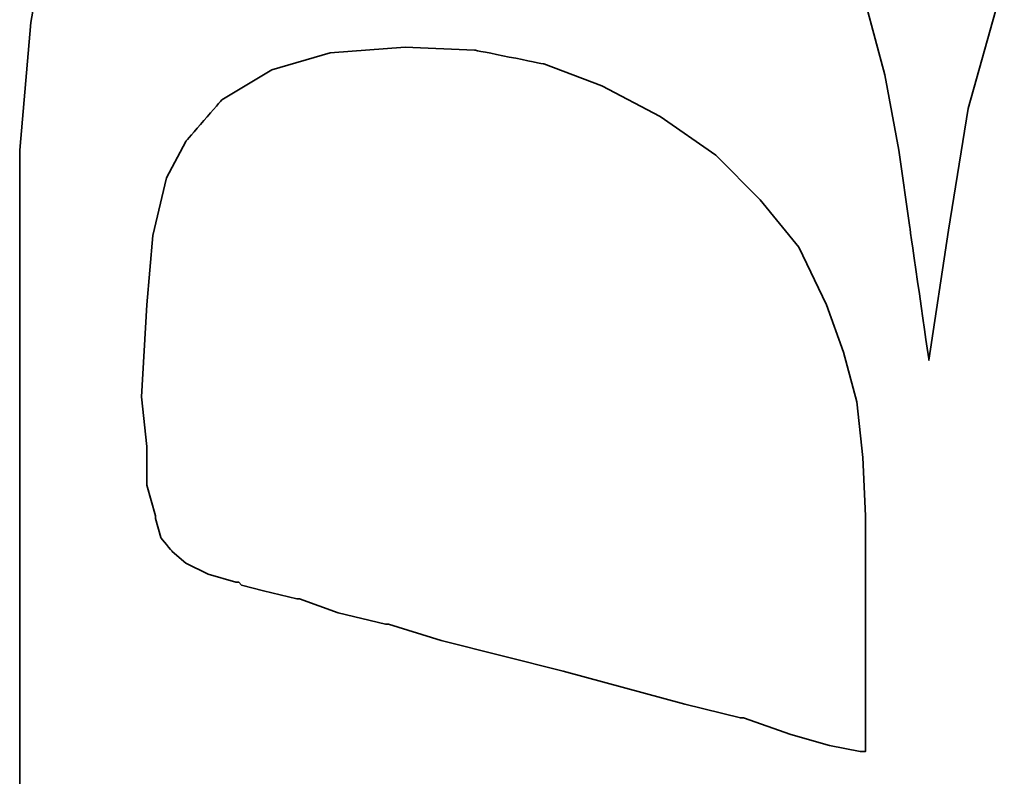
# Model space of a CAD drawing. Header units: millimetres. Extents: x 1479 to 1675, y -1655 to -1555.
# Tile 32 of 55: x 1617.211 to 1618.447, y -1608.606 to -1607.655. Entities that reach past the tile are written whole.
import ezdxf

# ---------------------------------------------------------------- set-up
doc = ezdxf.new("R2010")
doc.units = ezdxf.units.MM
doc.header["$LTSCALE"] = 0.15
doc.layers.add('DIM', color=4, linetype='Continuous')
doc.layers.add('layer 1', color=7, linetype='Continuous')

# ---------------------------------------------------------------- blocks, each defined once
blk = doc.blocks.new('TBI MOTION logo(完整正式版)')
at = {"layer": 'layer 1', "color": 22, "lineweight": 35}
for points, knots in [([(-64.65375, -6.86375), (-64.65375, -6.86375), (-64.84375, -7.29625), (-64.84375, -7.29625), (-64.84375, -7.29625), (-64.84375, -7.29625), (-64.86875, -7.34375), (-64.86875, -7.34375), (-64.86875, -7.34375), (-64.86875, -7.34375), (-64.86875, -7.36875), (-64.86875, -7.36875), (-64.86875, -7.36875), (-64.86875, -7.36875), (-65.15375, -7.65375), (-65.15375, -7.65375), (-65.15375, -7.65375), (-65.15375, -7.65375), (-65.17875, -7.65375), (-65.17875, -7.65375), (-65.17875, -7.65375), (-65.17875, -7.65375), (-65.20375, -7.67875), (-65.20375, -7.67875), (-65.20375, -7.67875), (-65.20375, -7.67875), (-65.58875, -7.87125), (-65.58875, -7.87125), (-65.58875, -7.87125), (-65.58875, -7.87125), (-65.63375, -7.87125), (-65.63375, -7.87125), (-65.63375, -7.87125), (-65.63375, -7.87125), (-65.65875, -7.89375), (-65.65875, -7.89375), (-65.65875, -7.89375), (-65.65875, -7.89375), (-66.09375, -7.94375), (-66.09375, -7.94375), (-66.09375, -7.94375), (-66.09375, -7.94375), (-66.11375, -7.94375), (-66.11375, -7.94375), (-66.11375, -7.94375), (-66.11375, -7.94375), (-66.16375, -7.94375), (-66.16375, -7.94375), (-66.16375, -7.94375), (-66.16375, -7.94375), (-66.30875, -7.94375), (-66.30875, -7.94375), (-66.30875, -7.94375), (-66.30875, -7.94375), (-66.69375, -7.94375), (-66.69375, -7.94375), (-66.69375, -7.94375), (-66.69375, -7.94375), (-67.07375, -7.94375), (-67.07375, -7.94375), (-67.07375, -7.94375), (-67.07375, -7.94375), (-67.12375, -7.94375), (-67.12375, -7.94375), (-67.12375, -7.94375), (-67.12375, -7.94375), (-67.12375, -7.96625), (-67.12375, -7.96625), (-67.12375, -7.96625), (-67.12375, -7.96625), (-67.14875, -7.99125), (-67.14875, -7.99125), (-67.14875, -7.99125), (-67.14875, -7.99125), (-67.24375, -8.34875), (-67.24375, -8.34875), (-67.24375, -8.34875), (-67.24375, -8.34875), (-67.31375, -8.68625), (-67.31375, -8.68625), (-67.31375, -8.68625), (-67.31375, -8.68625), (-67.26875, -8.68625), (-67.26875, -8.68625), (-67.26875, -8.68625), (-67.26875, -8.68625), (-67.07375, -8.68625), (-67.07375, -8.68625), (-67.07375, -8.68625), (-67.07375, -8.68625), (-66.54875, -8.68625), (-66.54875, -8.68625), (-66.54875, -8.68625), (-66.54875, -8.68625), (-65.82625, -8.68625), (-65.82625, -8.68625), (-65.82625, -8.68625), (-65.82625, -8.68625), (-65.01375, -8.68625), (-65.01375, -8.68625), (-65.01375, -8.68625), (-65.01375, -8.68625), (-64.05375, -8.68625), (-64.05375, -8.68625), (-64.05375, -8.68625), (-64.05375, -8.68625), (-62.08375, -8.68625), (-62.08375, -8.68625), (-62.08375, -8.68625), (-62.08375, -8.68625), (-60.06875, -8.68625), (-60.06875, -8.68625), (-60.06875, -8.68625), (-60.06875, -8.68625), (-59.10875, -8.68625), (-59.10875, -8.68625), (-59.10875, -8.68625), (-59.10875, -8.68625), (-58.29375, -8.68625), (-58.29375, -8.68625), (-58.29375, -8.68625), (-58.29375, -8.68625), (-57.57375, -8.68625), (-57.57375, -8.68625), (-57.57375, -8.68625), (-57.57375, -8.68625), (-57.04875, -8.68625), (-57.04875, -8.68625), (-57.04875, -8.68625), (-57.04875, -8.68625), (-56.85375, -8.68625), (-56.85375, -8.68625), (-56.85375, -8.68625), (-56.85375, -8.68625), (-56.70875, -8.68625), (-56.70875, -8.68625), (-56.70875, -8.68625), (-56.70875, -8.68625), (-56.61375, -8.68625), (-56.61375, -8.68625), (-56.61375, -8.68625), (-56.61375, -8.68625), (-56.56875, -8.68625), (-56.56875, -8.68625), (-56.56875, -8.68625), (-56.56875, -8.68625), (-55.65375, -8.63875), (-55.65375, -8.63875), (-55.65375, -8.63875), (-55.65375, -8.63875), (-54.76875, -8.51875), (-54.76875, -8.51875), (-54.76875, -8.51875), (-54.76875, -8.51875), (-53.90375, -8.30375), (-53.90375, -8.30375), (-53.90375, -8.30375), (-53.90375, -8.30375), (-53.08875, -8.03875), (-53.08875, -8.03875), (-53.08875, -8.03875), (-53.08875, -8.03875), (-52.34375, -7.65375), (-52.34375, -7.65375), (-52.34375, -7.65375), (-52.34375, -7.65375), (-51.69875, -7.29625), (-51.69875, -7.29625), (-51.69875, -7.29625), (-51.69875, -7.29625), (-51.21875, -6.91125), (-51.21875, -6.91125), (-51.21875, -6.91125), (-51.21875, -6.91125), (-50.83375, -6.50375), (-50.83375, -6.50375), (-50.83375, -6.50375), (-50.83375, -6.50375), (-50.44875, -5.94875), (-50.44875, -5.94875), (-50.44875, -5.94875), (-50.44875, -5.94875), (-50.13875, -5.30375), (-50.13875, -5.30375), (-50.13875, -5.30375), (-50.13875, -5.30375), (-49.99375, -4.65375), (-49.99375, -4.65375), (-49.99375, -4.65375), (-49.99375, -4.65375), (-49.92375, -3.98375), (-49.92375, -3.98375), (-49.92375, -3.98375), (-49.92375, -3.98375), (-49.99375, -3.19374), (-49.99375, -3.19374), (-49.99375, -3.19374), (-49.99375, -3.19374), (-50.23374, -2.44874), (-50.23374, -2.44874), (-50.23374, -2.44874), (-50.23374, -2.44874), (-50.59375, -1.87374), (-50.59375, -1.87374), (-50.59375, -1.87374), (-50.59375, -1.87374), (-51.09875, -1.31874), (-51.09875, -1.31874), (-51.09875, -1.31874), (-51.09875, -1.31874), (-51.74375, -0.81875), (-51.74375, -0.81875), (-51.74375, -0.81875), (-51.74375, -0.81875), (-52.53875, -0.48125), (-52.53875, -0.48125), (-52.53875, -0.48125), (-52.53875, -0.48125), (-53.47375, -0.21875), (-53.47375, -0.21875), (-53.47375, -0.21875), (-53.47375, -0.21875), (-54.52875, -0.04874), (-54.52875, -0.04874), (-54.52875, -0.04874), (-54.52875, -0.04874), (-55.65375, 0.12125), (-55.65375, 0.12125), (-55.65375, 0.12125), (-55.65375, 0.12125), (-54.50375, 0.28624), (-54.50375, 0.28624), (-54.50375, 0.28624), (-54.50375, 0.28624), (-53.83375, 0.38124), (-53.83375, 0.38124), (-53.83375, 0.38124), (-53.83375, 0.38124), (-53.18375, 0.50125), (-53.18375, 0.50125), (-53.18375, 0.50125), (-53.18375, 0.50125), (-52.55875, 0.66874), (-52.55875, 0.66874), (-52.55875, 0.66874), (-52.55875, 0.66874), (-52.03375, 0.86124), (-52.03375, 0.86124), (-52.03375, 0.86124), (-52.03375, 0.86124), (-51.50374, 1.03124), (-51.50374, 1.03124), (-51.50374, 1.03124), (-51.50374, 1.03124), (-51.09875, 1.27125), (-51.09875, 1.27125), (-51.09875, 1.27125), (-51.09875, 1.27125), (-50.71375, 1.48624), (-50.71375, 1.48624), (-50.71375, 1.48624), (-50.71375, 1.48624), (-50.37625, 1.77625), (-50.37625, 1.77625), (-50.37625, 1.77625), (-50.37625, 1.77625), (-49.82375, 2.37625), (-49.82375, 2.37625), (-49.82375, 2.37625), (-49.82375, 2.37625), (-49.41875, 2.99625), (-49.41875, 2.99625), (-49.41875, 2.99625), (-49.41875, 2.99625), (-49.22375, 3.76625), (-49.22375, 3.76625), (-49.22375, 3.76625), (-49.22375, 3.76625), (-49.15375, 4.50874), (-49.15375, 4.50874), (-49.15375, 4.50874), (-49.15375, 4.50874), (-49.20375, 5.25125), (-49.20375, 5.25125), (-49.20375, 5.25125), (-49.20375, 5.25125), (-49.41875, 5.92625), (-49.41875, 5.92625), (-49.41875, 5.92625), (-49.41875, 5.92625), (-49.77875, 6.47625), (-49.77875, 6.47625), (-49.77875, 6.47625), (-49.77875, 6.47625), (-50.33125, 7.02624), (-50.33125, 7.02624), (-50.33125, 7.02624), (-50.33125, 7.02624), (-51.00125, 7.43625), (-51.00125, 7.43625), (-51.00125, 7.43625), (-51.00125, 7.43625), (-51.79375, 7.72625), (-51.79375, 7.72625), (-51.79375, 7.72625), (-51.79375, 7.72625), (-52.72875, 7.89124), (-52.72875, 7.89124), (-52.72875, 7.89124), (-52.72875, 7.89124), (-53.83375, 7.98625), (-53.83375, 7.98625), (-53.83375, 7.98625), (-53.83375, 7.98625), (-53.92875, 7.98625), (-53.92875, 7.98625), (-53.92875, 7.98625), (-53.92875, 7.98625), (-54.26375, 7.98625), (-54.26375, 7.98625), (-54.26375, 7.98625), (-54.26375, 7.98625), (-54.74375, 7.98625), (-54.74375, 7.98625), (-54.74375, 7.98625), (-54.74375, 7.98625), (-55.36875, 7.98625), (-55.36875, 7.98625), (-55.36875, 7.98625), (-55.36875, 7.98625), (-56.13375, 7.98625), (-56.13375, 7.98625), (-56.13375, 7.98625), (-56.13375, 7.98625), (-56.94875, 7.98625), (-56.94875, 7.98625), (-56.94875, 7.98625), (-56.94875, 7.98625), (-58.77625, 7.98625), (-58.77625, 7.98625), (-58.77625, 7.98625), (-58.77625, 7.98625), (-60.59875, 7.98625), (-60.59875, 7.98625), (-60.59875, 7.98625), (-60.59875, 7.98625), (-61.41375, 7.98625), (-61.41375, 7.98625), (-61.41375, 7.98625), (-61.41375, 7.98625), (-62.17875, 7.98625), (-62.17875, 7.98625), (-62.17875, 7.98625), (-62.17875, 7.98625), (-62.80375, 7.98625), (-62.80375, 7.98625), (-62.80375, 7.98625), (-62.80375, 7.98625), (-63.30625, 7.98625), (-63.30625, 7.98625), (-63.30625, 7.98625), (-63.30625, 7.98625), (-63.57375, 7.98625), (-63.57375, 7.98625), (-63.57375, 7.98625), (-63.57375, 7.98625), (-63.57375, 7.96375), (-63.57375, 7.96375), (-63.57375, 7.96375), (-63.57375, 7.96375), (-63.59875, 7.94125), (-63.59875, 7.94125), (-63.59875, 7.94125), (-63.59875, 7.94125), (-63.69375, 7.55625), (-63.69375, 7.55625), (-63.69375, 7.55625), (-63.69375, 7.55625), (-63.76375, 7.24624), (-63.76375, 7.24624), (-63.76375, 7.24624), (-63.76375, 7.24624), (-63.23875, 7.24624), (-63.23875, 7.24624), (-63.23875, 7.24624), (-63.23875, 7.24624), (-62.75875, 7.24624), (-62.75875, 7.24624), (-62.75875, 7.24624), (-62.75875, 7.24624), (-62.61125, 7.24624), (-62.61125, 7.24624), (-62.61125, 7.24624), (-62.61125, 7.24624), (-62.56625, 7.24624), (-62.56625, 7.24624), (-62.56625, 7.24624), (-62.56625, 7.24624), (-62.22875, 7.24624), (-62.22875, 7.24624), (-62.22875, 7.24624), (-62.22875, 7.24624), (-62.20375, 7.24624), (-62.20375, 7.24624), (-62.20375, 7.24624), (-62.20375, 7.24624), (-62.17875, 7.21875), (-62.17875, 7.21875), (-62.17875, 7.21875), (-62.17875, 7.21875), (-61.96375, 7.17125), (-61.96375, 7.17125), (-61.96375, 7.17125), (-61.96375, 7.17125), (-61.72375, 7.12624), (-61.72375, 7.12624), (-61.72375, 7.12624), (-61.72375, 7.12624), (-61.70375, 7.12624), (-61.70375, 7.12624), (-61.70375, 7.12624), (-61.70375, 7.12624), (-61.55875, 7.07624), (-61.55875, 7.07624), (-61.55875, 7.07624), (-61.55875, 7.07624), (-61.50875, 7.07624), (-61.50875, 7.07624), (-61.50875, 7.07624), (-61.50875, 7.07624), (-61.48375, 7.02624), (-61.48375, 7.02624), (-61.48375, 7.02624), (-61.48375, 7.02624), (-61.31875, 6.83375), (-61.31875, 6.83375), (-61.31875, 6.83375), (-61.31875, 6.83375), (-61.29375, 6.81125), (-61.29375, 6.81125), (-61.29375, 6.81125), (-61.29375, 6.81125), (-61.29375, 6.78625), (-61.29375, 6.78625), (-61.29375, 6.78625), (-61.29375, 6.78625), (-61.19875, 6.50124), (-61.19875, 6.50124), (-61.19875, 6.50124), (-61.19875, 6.50124), (-61.17375, 6.45124), (-61.17375, 6.45124), (-61.17375, 6.45124), (-61.17375, 6.45124), (-61.19875, 6.40625), (-61.19875, 6.40625), (-61.19875, 6.40625), (-61.19875, 6.40625), (-61.26875, 5.99624), (-61.26875, 5.99624), (-61.26875, 5.99624), (-61.26875, 5.99624), (-61.26875, 5.85125), (-61.26875, 5.85125), (-61.26875, 5.85125), (-61.26875, 5.85125), (-61.26875, 5.82625), (-61.26875, 5.82625), (-61.26875, 5.82625), (-61.26875, 5.82625), (-61.29375, 5.80625), (-61.29375, 5.80625), (-61.29375, 5.80625), (-61.29375, 5.80625), (-61.34125, 5.66125), (-61.34125, 5.66125), (-61.34125, 5.66125), (-61.34125, 5.66125), (-61.41375, 5.44625), (-61.41375, 5.44625), (-61.41375, 5.44625), (-61.41375, 5.44625), (-61.48375, 5.15625), (-61.48375, 5.15625), (-61.48375, 5.15625), (-61.48375, 5.15625), (-61.58375, 4.82124), (-61.58375, 4.82124), (-61.58375, 4.82124), (-61.58375, 4.82124), (-61.79875, 4.00375), (-61.79875, 4.00375), (-61.79875, 4.00375), (-61.79875, 4.00375), (-62.05875, 2.99625), (-62.05875, 2.99625), (-62.05875, 2.99625), (-62.05875, 2.99625), (-62.34875, 1.91625), (-62.34875, 1.91625), (-62.34875, 1.91625), (-62.34875, 1.91625), (-62.97375, -0.41124), (-62.97375, -0.41124), (-62.97375, -0.41124), (-62.97375, -0.41124), (-63.59875, -2.75875), (-63.59875, -2.75875), (-63.59875, -2.75875), (-63.59875, -2.75875), (-63.88375, -3.86374), (-63.88375, -3.86374), (-63.88375, -3.86374), (-63.88375, -3.86374), (-64.14875, -4.82374), (-64.14875, -4.82374), (-64.14875, -4.82374), (-64.14875, -4.82374), (-64.36375, -5.64125), (-64.36375, -5.64125), (-64.36375, -5.64125), (-64.36375, -5.64125), (-64.43625, -5.97625), (-64.43625, -5.97625), (-64.43625, -5.97625), (-64.43625, -5.97625), (-64.50875, -6.28625), (-64.50875, -6.28625), (-64.50875, -6.28625), (-64.50875, -6.28625), (-64.50875, -6.30875), (-64.50875, -6.30875), (-64.50875, -6.30875), (-64.50875, -6.30875), (-64.57875, -6.50375), (-64.57875, -6.50375), (-64.57875, -6.50375), (-64.57875, -6.50375), (-64.62875, -6.69625), (-64.62875, -6.69625), (-64.62875, -6.69625), (-64.62875, -6.69625), (-64.62875, -6.76875), (-64.62875, -6.76875), (-64.62875, -6.76875), (-64.62875, -6.76875), (-64.62875, -6.81375), (-64.62875, -6.81375), (-64.62875, -6.81375), (-64.62875, -6.81375), (-64.62875, -6.83875), (-64.62875, -6.83875), (-64.62875, -6.83875), (-64.62875, -6.83875), (-64.65375, -6.86375), (-64.65375, -6.86375)], [0, 0, 0, 0, 0.0071942, 0.0071942, 0.0071942, 0.0071943, 0.0143885, 0.0143885, 0.0143885, 0.0143885, 0.0215827, 0.0215827, 0.0215827, 0.0215827, 0.028777, 0.028777, 0.028777, 0.028777, 0.0359712, 0.0359712, 0.0359712, 0.0359712, 0.0431655, 0.0431655, 0.0431655, 0.0431655, 0.0503597, 0.0503597, 0.0503597, 0.0503597, 0.057554, 0.057554, 0.057554, 0.057554, 0.0647482, 0.0647482, 0.0647482, 0.0647482, 0.0719424, 0.0719424, 0.0719424, 0.0719425, 0.0791367, 0.0791367, 0.0791367, 0.0791367, 0.0863309, 0.0863309, 0.0863309, 0.0863309, 0.0935252, 0.0935252, 0.0935252, 0.0935252, 0.1007194, 0.1007194, 0.1007194, 0.1007194, 0.1079137, 0.1079137, 0.1079137, 0.1079137, 0.1151079, 0.1151079, 0.1151079, 0.1151079, 0.1223022, 0.1223022, 0.1223022, 0.1223022, 0.1294964, 0.1294964, 0.1294964, 0.1294964, 0.1366906, 0.1366906, 0.1366906, 0.1366907, 0.1438849, 0.1438849, 0.1438849, 0.1438849, 0.1510791, 0.1510791, 0.1510791, 0.1510791, 0.1582734, 0.1582734, 0.1582734, 0.1582734, 0.1654676, 0.1654676, 0.1654676, 0.1654676, 0.1726619, 0.1726619, 0.1726619, 0.1726619, 0.1798561, 0.1798561, 0.1798561, 0.1798561, 0.1870504, 0.1870504, 0.1870504, 0.1870504, 0.1942446, 0.1942446, 0.1942446, 0.1942446, 0.2014388, 0.2014388, 0.2014388, 0.2014389, 0.2086331, 0.2086331, 0.2086331, 0.2086331, 0.2158273, 0.2158273, 0.2158273, 0.2158273, 0.2230216, 0.2230216, 0.2230216, 0.2230216, 0.2302158, 0.2302158, 0.2302158, 0.2302158, 0.2374101, 0.2374101, 0.2374101, 0.2374101, 0.2446043, 0.2446043, 0.2446043, 0.2446043, 0.2517986, 0.2517986, 0.2517986, 0.2517986, 0.2589928, 0.2589928, 0.2589928, 0.2589928, 0.2661871, 0.2661871, 0.2661871, 0.2661871, 0.2733813, 0.2733813, 0.2733813, 0.2733813, 0.2805755, 0.2805755, 0.2805755, 0.2805755, 0.2877698, 0.2877698, 0.2877698, 0.2877698, 0.294964, 0.294964, 0.294964, 0.294964, 0.3021583, 0.3021583, 0.3021583, 0.3021583, 0.3093525, 0.3093525, 0.3093525, 0.3093525, 0.3165468, 0.3165468, 0.3165468, 0.3165468, 0.323741, 0.323741, 0.323741, 0.323741, 0.3309353, 0.3309353, 0.3309353, 0.3309353, 0.3381295, 0.3381295, 0.3381295, 0.3381295, 0.3453237, 0.3453237, 0.3453237, 0.3453238, 0.352518, 0.352518, 0.352518, 0.352518, 0.3597122, 0.3597122, 0.3597122, 0.3597122, 0.3669065, 0.3669065, 0.3669065, 0.3669065, 0.3741007, 0.3741007, 0.3741007, 0.3741007, 0.381295, 0.381295, 0.381295, 0.381295, 0.3884892, 0.3884892, 0.3884892, 0.3884892, 0.3956835, 0.3956835, 0.3956835, 0.3956835, 0.4028777, 0.4028777, 0.4028777, 0.4028777, 0.4100719, 0.4100719, 0.4100719, 0.410072, 0.4172662, 0.4172662, 0.4172662, 0.4172662, 0.4244604, 0.4244604, 0.4244604, 0.4244604, 0.4316547, 0.4316547, 0.4316547, 0.4316547, 0.4388489, 0.4388489, 0.4388489, 0.4388489, 0.4460432, 0.4460432, 0.4460432, 0.4460432, 0.4532374, 0.4532374, 0.4532374, 0.4532374, 0.4604317, 0.4604317, 0.4604317, 0.4604317, 0.4676259, 0.4676259, 0.4676259, 0.4676259, 0.4748201, 0.4748201, 0.4748201, 0.4748202, 0.4820144, 0.4820144, 0.4820144, 0.4820144, 0.4892086, 0.4892086, 0.4892086, 0.4892086, 0.4964029, 0.4964029, 0.4964029, 0.4964029, 0.5035971, 0.5035971, 0.5035971, 0.5035971, 0.5107914, 0.5107914, 0.5107914, 0.5107914, 0.5179856, 0.5179856, 0.5179856, 0.5179856, 0.5251799, 0.5251799, 0.5251799, 0.5251799, 0.5323741, 0.5323741, 0.5323741, 0.5323741, 0.5395683, 0.5395683, 0.5395683, 0.5395684, 0.5467626, 0.5467626, 0.5467626, 0.5467626, 0.5539568, 0.5539568, 0.5539568, 0.5539568, 0.5611511, 0.5611511, 0.5611511, 0.5611511, 0.5683453, 0.5683453, 0.5683453, 0.5683453, 0.5755396, 0.5755396, 0.5755396, 0.5755396, 0.5827338, 0.5827338, 0.5827338, 0.5827338, 0.5899281, 0.5899281, 0.5899281, 0.5899281, 0.5971223, 0.5971223, 0.5971223, 0.5971223, 0.6043165, 0.6043165, 0.6043165, 0.6043166, 0.6115108, 0.6115108, 0.6115108, 0.6115108, 0.618705, 0.618705, 0.618705, 0.618705, 0.6258993, 0.6258993, 0.6258993, 0.6258993, 0.6330935, 0.6330935, 0.6330935, 0.6330935, 0.6402878, 0.6402878, 0.6402878, 0.6402878, 0.647482, 0.647482, 0.647482, 0.647482, 0.6546763, 0.6546763, 0.6546763, 0.6546763, 0.6618705, 0.6618705, 0.6618705, 0.6618705, 0.6690647, 0.6690647, 0.6690647, 0.6690648, 0.676259, 0.676259, 0.676259, 0.676259, 0.6834532, 0.6834532, 0.6834532, 0.6834532, 0.6906475, 0.6906475, 0.6906475, 0.6906475, 0.6978417, 0.6978417, 0.6978417, 0.6978417, 0.705036, 0.705036, 0.705036, 0.705036, 0.7122302, 0.7122302, 0.7122302, 0.7122302, 0.7194245, 0.7194245, 0.7194245, 0.7194245, 0.7266187, 0.7266187, 0.7266187, 0.7266187, 0.7338129, 0.7338129, 0.7338129, 0.733813, 0.7410072, 0.7410072, 0.7410072, 0.7410072, 0.7482014, 0.7482014, 0.7482014, 0.7482014, 0.7553957, 0.7553957, 0.7553957, 0.7553957, 0.7625899, 0.7625899, 0.7625899, 0.7625899, 0.7697842, 0.7697842, 0.7697842, 0.7697842, 0.7769784, 0.7769784, 0.7769784, 0.7769784, 0.7841727, 0.7841727, 0.7841727, 0.7841727, 0.7913669, 0.7913669, 0.7913669, 0.7913669, 0.7985612, 0.7985612, 0.7985612, 0.7985612, 0.8057554, 0.8057554, 0.8057554, 0.8057554, 0.8129496, 0.8129496, 0.8129496, 0.8129497, 0.8201439, 0.8201439, 0.8201439, 0.8201439, 0.8273381, 0.8273381, 0.8273381, 0.8273381, 0.8345324, 0.8345324, 0.8345324, 0.8345324, 0.8417266, 0.8417266, 0.8417266, 0.8417266, 0.8489209, 0.8489209, 0.8489209, 0.8489209, 0.8561151, 0.8561151, 0.8561151, 0.8561151, 0.8633094, 0.8633094, 0.8633094, 0.8633094, 0.8705036, 0.8705036, 0.8705036, 0.8705036, 0.8776978, 0.8776978, 0.8776978, 0.8776979, 0.8848921, 0.8848921, 0.8848921, 0.8848921, 0.8920863, 0.8920863, 0.8920863, 0.8920863, 0.8992806, 0.8992806, 0.8992806, 0.8992806, 0.9064748, 0.9064748, 0.9064748, 0.9064748, 0.9136691, 0.9136691, 0.9136691, 0.9136691, 0.9208633, 0.9208633, 0.9208633, 0.9208633, 0.9280576, 0.9280576, 0.9280576, 0.9280576, 0.9352518, 0.9352518, 0.9352518, 0.9352518, 0.942446, 0.942446, 0.942446, 0.9424461, 0.9496403, 0.9496403, 0.9496403, 0.9496403, 0.9568345, 0.9568345, 0.9568345, 0.9568345, 0.9640288, 0.9640288, 0.9640288, 0.9640288, 0.971223, 0.971223, 0.971223, 0.971223, 0.9784173, 0.9784173, 0.9784173, 0.9784173, 0.9856115, 0.9856115, 0.9856115, 0.9856115, 0.9928058, 0.9928058, 0.9928058, 0.9928058, 1, 1, 1, 1]), ([(-57.50375, 6.35625), (-57.50375, 6.35625), (-57.57375, 6.11625), (-57.57375, 6.11625), (-57.57375, 6.11625), (-57.57375, 6.11625), (-57.57375, 6.09125), (-57.57375, 6.09125), (-57.57375, 6.09125), (-57.57375, 6.09125), (-57.59875, 6.06625), (-57.59875, 6.06625), (-57.59875, 6.06625), (-57.59875, 6.06625), (-57.64875, 5.87625), (-57.64875, 5.87625), (-57.64875, 5.87625), (-57.64875, 5.87625), (-57.71875, 5.58875), (-57.71875, 5.58875), (-57.71875, 5.58875), (-57.71875, 5.58875), (-57.71875, 5.56625), (-57.71875, 5.56625), (-57.71875, 5.56625), (-57.71875, 5.56625), (-57.83875, 5.23125), (-57.83875, 5.23125), (-57.83875, 5.23125), (-57.83875, 5.23125), (-57.93625, 4.82124), (-57.93625, 4.82124), (-57.93625, 4.82124), (-57.93625, 4.82124), (-57.93625, 4.79624), (-57.93625, 4.79624), (-57.93625, 4.79624), (-57.93625, 4.79624), (-58.07875, 4.34125), (-58.07875, 4.34125), (-58.07875, 4.34125), (-58.07875, 4.34125), (-58.34375, 3.28625), (-58.34375, 3.28625), (-58.34375, 3.28625), (-58.34375, 3.28625), (-58.62875, 2.23124), (-58.62875, 2.23124), (-58.62875, 2.23124), (-58.62875, 2.23124), (-58.74875, 1.75125), (-58.74875, 1.75125), (-58.74875, 1.75125), (-58.74875, 1.75125), (-58.74875, 1.72625), (-58.74875, 1.72625), (-58.74875, 1.72625), (-58.74875, 1.72625), (-58.89375, 1.31625), (-58.89375, 1.31625), (-58.89375, 1.31625), (-58.89375, 1.31625), (-58.98875, 0.98124), (-58.98875, 0.98124), (-58.98875, 0.98124), (-58.98875, 0.98124), (-59.03875, 0.71625), (-59.03875, 0.71625), (-59.03875, 0.71625), (-59.03875, 0.71625), (-59.03875, 0.66874), (-59.03875, 0.66874), (-59.03875, 0.66874), (-59.03875, 0.66874), (-58.91875, 0.66874), (-58.91875, 0.66874), (-58.91875, 0.66874), (-58.91875, 0.66874), (-58.53375, 0.66874), (-58.53375, 0.66874), (-58.53375, 0.66874), (-58.53375, 0.66874), (-58.10375, 0.66874), (-58.10375, 0.66874), (-58.10375, 0.66874), (-58.10375, 0.66874), (-57.66875, 0.66874), (-57.66875, 0.66874), (-57.66875, 0.66874), (-57.66875, 0.66874), (-57.33375, 0.66874), (-57.33375, 0.66874), (-57.33375, 0.66874), (-57.33375, 0.66874), (-57.09375, 0.66874), (-57.09375, 0.66874), (-57.09375, 0.66874), (-57.09375, 0.66874), (-56.99875, 0.66874), (-56.99875, 0.66874), (-56.99875, 0.66874), (-56.99875, 0.66874), (-56.49375, 0.69374), (-56.49375, 0.69374), (-56.49375, 0.69374), (-56.49375, 0.69374), (-56.01375, 0.74374), (-56.01375, 0.74374), (-56.01375, 0.74374), (-56.01375, 0.74374), (-55.58375, 0.86124), (-55.58375, 0.86124), (-55.58375, 0.86124), (-55.58375, 0.86124), (-55.17375, 1.00624), (-55.17375, 1.00624), (-55.17375, 1.00624), (-55.17375, 1.00624), (-54.67375, 1.24625), (-54.67375, 1.24625), (-54.67375, 1.24625), (-54.67375, 1.24625), (-54.26375, 1.58124), (-54.26375, 1.58124), (-54.26375, 1.58124), (-54.26375, 1.58124), (-53.87875, 1.96374), (-53.87875, 1.96374), (-53.87875, 1.96374), (-53.87875, 1.96374), (-53.54375, 2.44625), (-53.54375, 2.44625), (-53.54375, 2.44625), (-53.54375, 2.44625), (-53.27875, 2.95125), (-53.27875, 2.95125), (-53.27875, 2.95125), (-53.27875, 2.95125), (-53.08875, 3.45124), (-53.08875, 3.45124), (-53.08875, 3.45124), (-53.08875, 3.45124), (-52.96875, 4.05124), (-52.96875, 4.05124), (-52.96875, 4.05124), (-52.96875, 4.05124), (-52.94375, 4.65125), (-52.94375, 4.65125), (-52.94375, 4.65125), (-52.94375, 4.65125), (-52.99375, 5.30125), (-52.99375, 5.30125), (-52.99375, 5.30125), (-52.99375, 5.30125), (-53.13875, 5.80625), (-53.13875, 5.80625), (-53.13875, 5.80625), (-53.13875, 5.80625), (-53.39875, 6.23625), (-53.39875, 6.23625), (-53.39875, 6.23625), (-53.39875, 6.23625), (-53.75875, 6.54875), (-53.75875, 6.54875), (-53.75875, 6.54875), (-53.75875, 6.54875), (-54.07375, 6.71625), (-54.07375, 6.71625), (-54.07375, 6.71625), (-54.07375, 6.71625), (-54.57375, 6.83375), (-54.57375, 6.83375), (-54.57375, 6.83375), (-54.57375, 6.83375), (-55.17375, 6.88625), (-55.17375, 6.88625), (-55.17375, 6.88625), (-55.17375, 6.88625), (-55.96875, 6.93125), (-55.96875, 6.93125), (-55.96875, 6.93125), (-55.96875, 6.93125), (-56.39875, 6.88625), (-56.39875, 6.88625), (-56.39875, 6.88625), (-56.39875, 6.88625), (-56.42125, 6.88625), (-56.42125, 6.88625), (-56.42125, 6.88625), (-56.42125, 6.88625), (-56.73375, 6.88625), (-56.73375, 6.88625), (-56.73375, 6.88625), (-56.73375, 6.88625), (-56.99875, 6.81125), (-56.99875, 6.81125), (-56.99875, 6.81125), (-56.99875, 6.81125), (-57.02375, 6.81125), (-57.02375, 6.81125), (-57.02375, 6.81125), (-57.02375, 6.81125), (-57.18875, 6.76625), (-57.18875, 6.76625), (-57.18875, 6.76625), (-57.18875, 6.76625), (-57.30875, 6.66625), (-57.30875, 6.66625), (-57.30875, 6.66625), (-57.30875, 6.66625), (-57.40875, 6.54875), (-57.40875, 6.54875), (-57.40875, 6.54875), (-57.40875, 6.54875), (-57.50375, 6.35625), (-57.50375, 6.35625)], [0, 0, 0, 0, 0.0185185, 0.0185185, 0.0185185, 0.0185185, 0.037037, 0.037037, 0.037037, 0.037037, 0.0555556, 0.0555556, 0.0555556, 0.0555556, 0.0740741, 0.0740741, 0.0740741, 0.0740741, 0.0925926, 0.0925926, 0.0925926, 0.0925926, 0.1111111, 0.1111111, 0.1111111, 0.1111111, 0.1296296, 0.1296296, 0.1296296, 0.1296296, 0.1481481, 0.1481481, 0.1481481, 0.1481482, 0.1666667, 0.1666667, 0.1666667, 0.1666667, 0.1851852, 0.1851852, 0.1851852, 0.1851852, 0.2037037, 0.2037037, 0.2037037, 0.2037037, 0.2222222, 0.2222222, 0.2222222, 0.2222222, 0.2407407, 0.2407407, 0.2407407, 0.2407408, 0.2592593, 0.2592593, 0.2592593, 0.2592593, 0.2777778, 0.2777778, 0.2777778, 0.2777778, 0.2962963, 0.2962963, 0.2962963, 0.2962963, 0.3148148, 0.3148148, 0.3148148, 0.3148148, 0.3333333, 0.3333333, 0.3333333, 0.3333333, 0.3518519, 0.3518519, 0.3518519, 0.3518519, 0.3703704, 0.3703704, 0.3703704, 0.3703704, 0.3888889, 0.3888889, 0.3888889, 0.3888889, 0.4074074, 0.4074074, 0.4074074, 0.4074074, 0.4259259, 0.4259259, 0.4259259, 0.4259259, 0.4444444, 0.4444444, 0.4444444, 0.4444445, 0.462963, 0.462963, 0.462963, 0.462963, 0.4814815, 0.4814815, 0.4814815, 0.4814815, 0.5, 0.5, 0.5, 0.5, 0.5185185, 0.5185185, 0.5185185, 0.5185185, 0.537037, 0.537037, 0.537037, 0.537037, 0.5555556, 0.5555556, 0.5555556, 0.5555556, 0.5740741, 0.5740741, 0.5740741, 0.5740741, 0.5925926, 0.5925926, 0.5925926, 0.5925926, 0.6111111, 0.6111111, 0.6111111, 0.6111111, 0.6296296, 0.6296296, 0.6296296, 0.6296296, 0.6481481, 0.6481481, 0.6481481, 0.6481482, 0.6666667, 0.6666667, 0.6666667, 0.6666667, 0.6851852, 0.6851852, 0.6851852, 0.6851852, 0.7037037, 0.7037037, 0.7037037, 0.7037037, 0.7222222, 0.7222222, 0.7222222, 0.7222222, 0.7407407, 0.7407407, 0.7407407, 0.7407408, 0.7592593, 0.7592593, 0.7592593, 0.7592593, 0.7777778, 0.7777778, 0.7777778, 0.7777778, 0.7962963, 0.7962963, 0.7962963, 0.7962963, 0.8148148, 0.8148148, 0.8148148, 0.8148148, 0.8333333, 0.8333333, 0.8333333, 0.8333333, 0.8518519, 0.8518519, 0.8518519, 0.8518519, 0.8703704, 0.8703704, 0.8703704, 0.8703704, 0.8888889, 0.8888889, 0.8888889, 0.8888889, 0.9074074, 0.9074074, 0.9074074, 0.9074074, 0.9259259, 0.9259259, 0.9259259, 0.9259259, 0.9444444, 0.9444444, 0.9444444, 0.9444445, 0.962963, 0.962963, 0.962963, 0.962963, 0.9814815, 0.9814815, 0.9814815, 0.9814815, 1, 1, 1, 1])]:
    blk.add_open_spline(points, degree=3, knots=knots, dxfattribs=at)

msp = doc.modelspace()

# ---------------------------------------------------------------- block references
at = {"layer": 'DIM', "color": 7, "xscale": 0.1450794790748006, "yscale": 0.1450794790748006, "zscale": 0.1450794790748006, "rotation": 90}
msp.add_blockref('TBI MOTION logo(完整正式版)', (1618.3698, -1600.009), dxfattribs=at)

doc.saveas('drawing.dxf')
